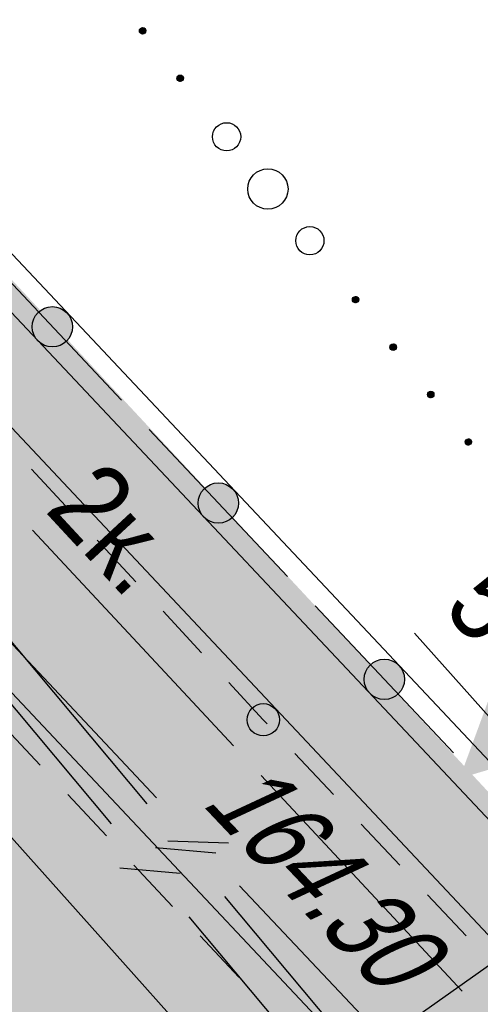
# Model space of a CAD drawing. Header units: millimetres. Extents: x 4385 to 11928, y 17253 to 36963.
# Tile 170 of 256: x 5929.45 to 5935.16, y 18706.72 to 18718.92. Entities that reach past the tile are written whole.
import ezdxf
from ezdxf.enums import TextEntityAlignment as Align

# ---------------------------------------------------------------- set-up
doc = ezdxf.new("R2010")
doc.units = ezdxf.units.MM
for name, color, linetype, lineweight in [('Геоподоснова_34179-21 от 9.08.21$0$Водопровод', 7, 'Continuous', 25), ('Геоподоснова_34179-21 от 9.08.21$0$Горизонтали', 7, 'Continuous', 25), ('Геоподоснова_34179-21 от 9.08.21$0$Граница улицы', 7, 'Continuous', 25), ('Геоподоснова_34179-21 от 9.08.21$0$Кабель Мосэнерго', 7, 'Continuous', 25), ('Геоподоснова_34179-21 от 9.08.21$0$Кабель связи', 7, 'Continuous', 25), ('Геоподоснова_34179-21 от 9.08.21$0$Красные линии', 7, 'Continuous', 25), ('Геоподоснова_34179-21 от 9.08.21$0$Ограды', 7, 'Continuous', 25), ('Геоподоснова_34179-21 от 9.08.21$0$Полоса деревьев', 7, 'Continuous', 25), ('ГП_реконстр_Ботаническая$0$ГП_дороги_УДС', 205, 'Continuous', 5)]:
    doc.layers.add(name, color=color, linetype=linetype, lineweight=lineweight)
doc.layers.add('ГП_реконстр_Ботаническая$0$ГП_озел_проект_УДС', color=7, linetype='Continuous', lineweight=0, true_color=0xbedfd7, transparency=0.5)
doc.layers.add('ГП_реконстр_Ботаническая$0$ГП_тротуары_штриховка_УДС', color=7, linetype='Continuous', lineweight=0, true_color=0xd3c4ab, transparency=0.5)
doc.styles.add('Геоподоснова_34179-21 от 9.08.21$0$Style-RUSSIAN_1251', font='RUSSIAN_1251.shx')
doc.styles.add('Геоподоснова_34179-21 от 9.08.21$0$Style-RUSSIAN_1251 I 0.32289', font='RUSSIAN_1251.shx', dxfattribs={"oblique": 18.5})

# ---------------------------------------------------------------- blocks, each defined once
blk = doc.blocks.new('Геоподоснова_34179-21 от 9.08.21$0$msdElementTypeLineString_74')
at = {"layer": 'Геоподоснова_34179-21 от 9.08.21$0$Ограды', "linetype": 'Continuous', "lineweight": 25}
h = blk.add_hatch(color=7, dxfattribs=at)
edge = h.paths.add_edge_path()
edge.add_arc((11.773, 59.26), 0.25, 0, 360)
h = blk.add_hatch(color=7, dxfattribs=at)
edge = h.paths.add_edge_path()
edge.add_arc((13.831, 57.076), 0.25, 0, 360)
h = blk.add_hatch(color=7, dxfattribs=at)
edge = h.paths.add_edge_path()
edge.add_arc((15.889, 54.892), 0.25, 0, 360)
at = {"layer": 'Геоподоснова_34179-21 от 9.08.21$0$Ограды', "color": 7, "linetype": 'Continuous', "lineweight": 25}
for p, q in [((10.916, 60.17), (12.63, 58.351)), ((12.974, 57.986), (14.688, 56.166)), ((15.032, 55.801), (16.746, 53.982))]:
    blk.add_line(p, q, dxfattribs=at)
at = {"layer": 'Геоподоснова_34179-21 от 9.08.21$0$Ограды', "color": 7, "linetype": 'Continuous', "lineweight": 25, "flags": 128}
for points in [[(0.436, 71.601), (8.646, 62.946), (20.483, 50.381), (28.708, 41.653), (32.156, 37.995), (45.313, 23.965), (60.469, 7.621), (67.158, 0.425)], [(0.072, 71.256), (8.282, 62.601), (20.117, 50.037), (28.343, 41.308), (31.79, 37.651), (44.945, 23.622), (60.101, 7.279), (66.79, 0.083)]]:
    blk.add_lwpolyline(points, dxfattribs=at)
at = {"layer": 'Геоподоснова_34179-21 от 9.08.21$0$Ограды', "color": 7, "linetype": 'Continuous', "lineweight": 25}
for centre in [(11.773, 59.26), (11.773, 59.26), (13.831, 57.076), (13.831, 57.076), (15.889, 54.892), (15.889, 54.892)]:
    blk.add_circle(centre, 0.25, dxfattribs=at)
blk = doc.blocks.new('Геоподоснова_34179-21 от 9.08.21$0$msdElementTypeLineString_75')
at = {"layer": 'Геоподоснова_34179-21 от 9.08.21$0$Полоса деревьев', "color": 7, "linetype": 'Continuous', "lineweight": 25}
for p, q in [((1.847, 156.037), (1.891, 155.98)), ((1.849, 156.042), (1.896, 155.983)), ((1.853, 156.045), (1.901, 155.984)), ((1.856, 156.049), (1.906, 155.987)), ((1.86, 156.052), (1.909, 155.991)), ((1.865, 156.054), (1.912, 155.994)), ((1.869, 156.056), (1.915, 155.998)), ((1.875, 156.058), (1.918, 156.003)), ((1.881, 156.058), (1.92, 156.009)), ((1.887, 156.058), (1.921, 156.016)), ((1.896, 156.055), (1.92, 156.025)), ((1.906, 156.05), (1.912, 156.043)), ((1.842, 156.019), (1.873, 155.98)), ((1.843, 156.025), (1.879, 155.98)), ((1.844, 156.031), (1.885, 155.98)), ((1.844, 156.008), (1.863, 155.985)), ((2.308, 155.431), (2.339, 155.392)), ((2.309, 155.437), (2.345, 155.392)), ((2.31, 155.444), (2.351, 155.392)), ((2.312, 155.449), (2.357, 155.393)), ((2.315, 155.454), (2.362, 155.395)), ((2.318, 155.458), (2.367, 155.397)), ((2.322, 155.462), (2.371, 155.399)), ((2.326, 155.464), (2.375, 155.403)), ((2.331, 155.466), (2.378, 155.407)), ((2.335, 155.469), (2.381, 155.411)), ((2.34, 155.47), (2.384, 155.415)), ((2.347, 155.47), (2.385, 155.422)), ((2.353, 155.47), (2.387, 155.428)), ((2.362, 155.467), (2.386, 155.437)), ((2.372, 155.462), (2.378, 155.455)), ((2.31, 155.42), (2.328, 155.397)), ((4.482, 152.688), (4.513, 152.649)), ((4.483, 152.695), (4.519, 152.649)), ((4.484, 152.701), (4.525, 152.649)), ((4.484, 152.677), (4.503, 152.654)), ((4.487, 152.706), (4.531, 152.65)), ((4.489, 152.711), (4.536, 152.652)), ((4.493, 152.715), (4.541, 152.654)), ((4.496, 152.719), (4.545, 152.656)), ((4.5, 152.721), (4.549, 152.66)), ((4.505, 152.723), (4.552, 152.664)), ((4.509, 152.726), (4.555, 152.668)), ((4.515, 152.727), (4.558, 152.672)), ((4.521, 152.727), (4.559, 152.679)), ((4.527, 152.727), (4.561, 152.685)), ((4.536, 152.724), (4.56, 152.694)), ((4.546, 152.719), (4.552, 152.712)), ((4.962, 152.131), (5.011, 152.068)), ((4.966, 152.133), (5.015, 152.072)), ((4.971, 152.136), (5.018, 152.076)), ((4.975, 152.138), (5.021, 152.08)), ((4.98, 152.14), (5.024, 152.085)), ((4.987, 152.139), (5.025, 152.091)), ((4.993, 152.139), (5.027, 152.097)), ((5.002, 152.136), (5.026, 152.107)), ((5.012, 152.132), (5.018, 152.125)), ((4.947, 152.101), (4.979, 152.061)), ((4.949, 152.107), (4.985, 152.061)), ((4.95, 152.113), (4.991, 152.061)), ((4.95, 152.09), (4.968, 152.066)), ((4.952, 152.119), (4.997, 152.062)), ((4.955, 152.123), (5.002, 152.064)), ((4.958, 152.127), (5.007, 152.066)), ((5.416, 151.525), (5.457, 151.474)), ((5.418, 151.531), (5.463, 151.474)), ((5.421, 151.535), (5.468, 151.477)), ((5.424, 151.539), (5.473, 151.478)), ((5.428, 151.543), (5.477, 151.481)), ((5.432, 151.546), (5.481, 151.484)), ((5.437, 151.548), (5.484, 151.488)), ((5.441, 151.55), (5.487, 151.492)), ((5.446, 151.552), (5.49, 151.497)), ((5.453, 151.552), (5.491, 151.503)), ((5.459, 151.552), (5.493, 151.509)), ((5.468, 151.549), (5.492, 151.519)), ((5.478, 151.544), (5.484, 151.537)), ((5.413, 151.513), (5.444, 151.474)), ((5.415, 151.519), (5.451, 151.474)), ((5.416, 151.502), (5.434, 151.478)), ((5.879, 150.925), (5.91, 150.886)), ((5.881, 150.931), (5.917, 150.886)), ((5.882, 150.938), (5.923, 150.886)), ((5.882, 150.914), (5.9, 150.891)), ((5.884, 150.943), (5.929, 150.887)), ((5.887, 150.948), (5.933, 150.889)), ((5.89, 150.952), (5.939, 150.89)), ((5.893, 150.955), (5.943, 150.893)), ((5.898, 150.958), (5.946, 150.897)), ((5.903, 150.96), (5.95, 150.901)), ((5.907, 150.962), (5.953, 150.904)), ((5.912, 150.964), (5.956, 150.909)), ((5.919, 150.964), (5.957, 150.915)), ((5.925, 150.964), (5.959, 150.922)), ((5.934, 150.961), (5.958, 150.931)), ((5.944, 150.956), (5.95, 150.949))]:
    blk.add_line(p, q, dxfattribs=at)
for centre, radius in [((1.881, 156.019), 0.04), ((2.347, 155.431), 0.04), ((2.922, 154.706), 0.175), ((3.434, 154.059), 0.25), ((3.954, 153.419), 0.175), ((4.521, 152.688), 0.04), ((4.987, 152.1), 0.04), ((5.453, 151.513), 0.04), ((5.919, 150.925), 0.04)]:
    blk.add_circle(centre, radius, dxfattribs=at)
blk = doc.blocks.new('Геоподоснова_34179-21 от 9.08.21$0$msdElementTypeLineString_78')
at = {"layer": 'Геоподоснова_34179-21 от 9.08.21$0$Граница улицы', "color": 7, "linetype": 'Continuous', "lineweight": 25}
for p, q in [((16.145, 179.248), (16.625, 178.737)), ((16.967, 178.372), (17.447, 177.86)), ((17.789, 177.496), (18.268, 176.984)), ((18.61, 176.62), (19.09, 176.108))]:
    blk.add_line(p, q, dxfattribs=at)
blk = doc.blocks.new('Геоподоснова_34179-21 от 9.08.21$0$msdElementTypeLineString_79')
at = {"layer": 'Геоподоснова_34179-21 от 9.08.21$0$Граница улицы', "color": 7, "linetype": 'Continuous', "lineweight": 25}
for p, q in [((14.973, 180.297), (14.497, 180.812)), ((15.788, 179.416), (15.312, 179.93)), ((16.603, 178.534), (16.128, 179.049)), ((18.241, 176.778), (17.761, 177.289)), ((19.062, 175.902), (18.583, 176.413)), ((19.884, 175.026), (19.405, 175.537))]:
    blk.add_line(p, q, dxfattribs=at)
at = {"layer": 'Геоподоснова_34179-21 от 9.08.21$0$Граница улицы', "color": 7, "linetype": 'Continuous', "lineweight": 25, "flags": 128}
blk.add_lwpolyline([(17.419, 177.653), (17.37, 177.705), (16.943, 178.167)], dxfattribs=at)
blk = doc.blocks.new('Геоподоснова_34179-21 от 9.08.21$0$PIKET_316')
at = {"layer": 'Геоподоснова_34179-21 от 9.08.21$0$Горизонтали', "color": 7, "linetype": 'Continuous', "lineweight": 25}
blk.add_arc((0, 0), 0.2, 0, 360, dxfattribs=at)
blk = doc.blocks.new('Геоподоснова_34179-21 от 9.08.21$0$msdElementTypeLine_42')
at = {"layer": 'Геоподоснова_34179-21 от 9.08.21$0$Кабель Мосэнерго', "color": 7, "linetype": 'Continuous', "lineweight": 25}
for p, q in [((0.126, 0.635), (-0.019, 0.839)), ((0.486, 0.125), (0.126, 0.635)), ((0.63, -0.079), (0.486, 0.125))]:
    blk.add_line(p, q, dxfattribs=at)
blk = doc.blocks.new('Геоподоснова_34179-21 от 9.08.21$0$msdElementTypeLine_43')
at = {"layer": 'Геоподоснова_34179-21 от 9.08.21$0$Кабель Мосэнерго', "color": 7, "linetype": 'Continuous', "lineweight": 25}
for p, q in [((0.126, 0.635), (-0.019, 0.839)), ((0.486, 0.125), (0.126, 0.635)), ((0.63, -0.079), (0.486, 0.125))]:
    blk.add_line(p, q, dxfattribs=at)
blk = doc.blocks.new('Геоподоснова_34179-21 от 9.08.21$0$msdElementTypeMultiLine_127')
at = {"layer": 'Геоподоснова_34179-21 от 9.08.21$0$Кабель Мосэнерго', "color": 7, "linetype": 'Continuous', "lineweight": 25, "flags": 128}
for points in [[(0.126, 0.635), (4.774, 3.92)], [(0.486, 0.125), (5.134, 3.41)]]:
    blk.add_lwpolyline(points, dxfattribs=at)
at = {"layer": 'Геоподоснова_34179-21 от 9.08.21$0$Кабель Мосэнерго', "color": 7, "linetype": 'Continuous', "lineweight": 25}
for name, p in [('Геоподоснова_34179-21 от 9.08.21$0$msdElementTypeLine_42', (4.648, 3.285)), ('Геоподоснова_34179-21 от 9.08.21$0$msdElementTypeLine_43', (0, 0))]:
    blk.add_blockref(name, p, dxfattribs=at)
blk = doc.blocks.new('Геоподоснова_34179-21 от 9.08.21$0$msdElementTypeLineString_324')
at = {"layer": 'Геоподоснова_34179-21 от 9.08.21$0$Водопровод', "color": 7, "linetype": 'Continuous', "lineweight": 25}
for p, q in [((8.624, 21.697), (16.245, 13.204)), ((16.245, 13.204), (21.631, 7.162))]:
    blk.add_line(p, q, dxfattribs=at)
blk = doc.blocks.new('Геоподоснова_34179-21 от 9.08.21$0$msdElementTypeMultiLine_154')
at = {"layer": 'Геоподоснова_34179-21 от 9.08.21$0$Водопровод', "color": 7, "linetype": 'Continuous', "lineweight": 25}
blk.add_blockref('Геоподоснова_34179-21 от 9.08.21$0$msdElementTypeLineString_324', (0.5, 0.5), dxfattribs=at)
blk = doc.blocks.new('Геоподоснова_34179-21 от 9.08.21$0$msdElementTypeLineString_530')
at = {"layer": 'Геоподоснова_34179-21 от 9.08.21$0$Кабель связи', "color": 3, "linetype": 'Continuous', "lineweight": 25}
for p, q in [((13.296, 16.863), (15.853, 14.15)), ((15.993, 13.615), (16.742, 13.593)), ((16.882, 13.059), (19.44, 10.346))]:
    blk.add_line(p, q, dxfattribs=at)
blk = doc.blocks.new('Геоподоснова_34179-21 от 9.08.21$0$msdElementTypeMultiLine_325')
at = {"layer": 'Геоподоснова_34179-21 от 9.08.21$0$Кабель связи', "color": 3, "linetype": 'Continuous', "lineweight": 25}
blk.add_blockref('Геоподоснова_34179-21 от 9.08.21$0$msdElementTypeLineString_530', (0, 0), dxfattribs=at)
blk = doc.blocks.new('Геоподоснова_34179-21 от 9.08.21$0$msdElementTypeLineString_534')
at = {"layer": 'Геоподоснова_34179-21 от 9.08.21$0$Кабель связи', "color": 3, "linetype": 'Continuous', "lineweight": 25}
for p, q in [((11.145, 17.375), (13.472, 14.595)), ((13.581, 14.053), (14.327, 13.987)), ((14.435, 13.445), (16.762, 10.666))]:
    blk.add_line(p, q, dxfattribs=at)
blk = doc.blocks.new('Геоподоснова_34179-21 от 9.08.21$0$msdElementTypeLineString_535')
at = {"layer": 'Геоподоснова_34179-21 от 9.08.21$0$Кабель связи', "color": 3, "linetype": 'Continuous', "lineweight": 25}
for p, q in [((11.166, 17.396), (13.497, 14.611)), ((13.605, 14.069), (14.351, 14.003)), ((14.46, 13.461), (16.79, 10.677))]:
    blk.add_line(p, q, dxfattribs=at)
blk = doc.blocks.new('Геоподоснова_34179-21 от 9.08.21$0$msdElementTypeMultiLine_328')
at = {"layer": 'Геоподоснова_34179-21 от 9.08.21$0$Кабель связи', "color": 3, "linetype": 'Continuous', "lineweight": 25}
for name, p in [('Геоподоснова_34179-21 от 9.08.21$0$msdElementTypeLineString_534', (0.467, 0.266)), ('Геоподоснова_34179-21 от 9.08.21$0$msdElementTypeLineString_535', (0, 0))]:
    blk.add_blockref(name, p, dxfattribs=at)
blk = doc.blocks.new('Геоподоснова_34179-21 от 9.08.21$0$DIMTXT_55')
at = {"layer": 'Геоподоснова_34179-21 от 9.08.21$0$Кабель Мосэнерго', "color": 7, "linetype": 'Continuous', "lineweight": 25}
for q in [(0.244, 0.902), (0.674, 0.647)]:
    blk.add_line((0, 0), q, dxfattribs=at)
at = {"layer": 'Геоподоснова_34179-21 от 9.08.21$0$Кабель Мосэнерго', "color": 7, "linetype": 'Continuous', "lineweight": 25, "flags": 128}
blk.add_lwpolyline([(0, 0), (1.098, 1.851), (-0.924, 4.113)], dxfattribs=at)
at = {"layer": 'Геоподоснова_34179-21 от 9.08.21$0$Кабель Мосэнерго', "color": 7, "linetype": 'Continuous', "lineweight": 25, "style": 'Геоподоснова_34179-21 от 9.08.21$0$Style-RUSSIAN_1251', "width": 0.899998}
blk.add_text('5тр.', height=1, rotation=311.7867, dxfattribs=at).set_placement((0.157, 5.08), align=Align.TOP_LEFT)
blk = doc.blocks.new('Геоподоснова_34179-21 от 9.08.21$0$msdElementTypeLineString_931')
at = {"layer": 'Геоподоснова_34179-21 от 9.08.21$0$Красные линии', "linetype": 'Continuous', "lineweight": 25}
for points in [[(12.543, 75.611), (11.858, 76.34), (12.041, 76.511), (12.725, 75.782)], [(13.227, 74.882), (12.543, 75.611), (12.725, 75.782), (13.409, 75.053)], [(13.911, 74.153), (13.227, 74.882), (13.409, 75.053), (14.094, 74.324)], [(14.596, 73.423), (13.911, 74.153), (14.094, 74.324), (14.778, 73.594)], [(15.28, 72.694), (14.596, 73.423), (14.778, 73.594), (15.462, 72.865)], [(15.964, 71.965), (15.28, 72.694), (15.462, 72.865), (16.147, 72.136)], [(16.649, 71.236), (15.964, 71.965), (16.147, 72.136), (16.831, 71.407)], [(17.333, 70.507), (16.649, 71.236), (16.831, 71.407), (17.515, 70.678)], [(17.638, 70.364), (18.025, 71.413), (18.709, 70.684)], [(18.017, 69.777), (17.333, 70.507), (17.515, 70.678), (18.2, 69.948)]]:
    blk.add_hatch(color=1, dxfattribs=at).paths.add_polyline_path(points)
blk = doc.blocks.new('Геоподоснова_34179-21 от 9.08.21')
at = {"layer": 'Геоподоснова_34179-21 от 9.08.21$0$Кабель Мосэнерго', "color": 10, "linetype": 'Continuous', "lineweight": 25}
for p, q in [((5929.61, 18712.594), (5932.104, 18709.922)), ((5932.445, 18709.557), (5934.94, 18706.885))]:
    blk.add_line(p, q, dxfattribs=at)
at = {"layer": 'Геоподоснова_34179-21 от 9.08.21$0$Водопровод', "color": 7, "linetype": 'Continuous', "lineweight": 25}
blk.add_blockref('Геоподоснова_34179-21 от 9.08.21$0$msdElementTypeMultiLine_154', (5913.988, 18693.54), dxfattribs=at)
at = {"layer": 'Геоподоснова_34179-21 от 9.08.21$0$Горизонтали', "color": 7, "linetype": 'Continuous', "lineweight": 25}
blk.add_blockref('Геоподоснова_34179-21 от 9.08.21$0$PIKET_316', (5932.473, 18710.246), dxfattribs=at)
at = {"layer": 'Геоподоснова_34179-21 от 9.08.21$0$Граница улицы', "color": 7, "linetype": 'Continuous', "lineweight": 25}
for name, p in [('Геоподоснова_34179-21 от 9.08.21$0$msdElementTypeLineString_79', (5915.103, 18532.541)), ('Геоподоснова_34179-21 от 9.08.21$0$msdElementTypeLineString_78', (5913.081, 18530.947))]:
    blk.add_blockref(name, p, dxfattribs=at)
at = {"layer": 'Геоподоснова_34179-21 от 9.08.21$0$Кабель Мосэнерго', "color": 7, "linetype": 'Continuous', "lineweight": 25}
for name, p in [('Геоподоснова_34179-21 от 9.08.21$0$DIMTXT_55', (5935.271, 18707.205)), ('Геоподоснова_34179-21 от 9.08.21$0$msdElementTypeMultiLine_127', (5932.807, 18704.918))]:
    blk.add_blockref(name, p, dxfattribs=at)
at = {"layer": 'Геоподоснова_34179-21 от 9.08.21$0$Кабель связи', "color": 3, "linetype": 'Continuous', "lineweight": 25}
for name, p in [('Геоподоснова_34179-21 от 9.08.21$0$msdElementTypeMultiLine_328', (5917.09, 18694.344)), ('Геоподоснова_34179-21 от 9.08.21$0$msdElementTypeMultiLine_325', (5915.298, 18695.13))]:
    blk.add_blockref(name, p, dxfattribs=at)
at = {"layer": 'Геоподоснова_34179-21 от 9.08.21$0$Красные линии', "color": 1, "linetype": 'Continuous', "lineweight": 25}
blk.add_blockref('Геоподоснова_34179-21 от 9.08.21$0$msdElementTypeLineString_931', (5917.269, 18639.156), dxfattribs=at)
at = {"layer": 'Геоподоснова_34179-21 от 9.08.21$0$Ограды', "color": 7, "linetype": 'Continuous', "lineweight": 25}
blk.add_blockref('Геоподоснова_34179-21 от 9.08.21$0$msdElementTypeLineString_74', (5918.085, 18655.855), dxfattribs=at)
at = {"layer": 'Геоподоснова_34179-21 от 9.08.21$0$Полоса деревьев', "color": 7, "linetype": 'Continuous', "lineweight": 25}
blk.add_blockref('Геоподоснова_34179-21 от 9.08.21$0$msdElementTypeLineString_75', (5929.096, 18562.763), dxfattribs=at)
at = {"layer": 'Геоподоснова_34179-21 от 9.08.21$0$Горизонтали', "color": 7, "linetype": 'Continuous', "lineweight": 25, "style": 'Геоподоснова_34179-21 от 9.08.21$0$Style-RUSSIAN_1251 I 0.32289', "oblique": 18.5, "width": 0.799996}
blk.add_text('164.30', height=1, rotation=313.4505, dxfattribs=at).set_placement((5931.695, 18709.207))
at = {"layer": 'Геоподоснова_34179-21 от 9.08.21$0$Кабель Мосэнерго', "color": 10, "linetype": 'Continuous', "lineweight": 25, "style": 'Геоподоснова_34179-21 от 9.08.21$0$Style-RUSSIAN_1251', "width": 0.899998}
blk.add_text('2к.', height=1, rotation=312.7982, dxfattribs=at).set_placement((5929.751, 18712.839))
blk = doc.blocks.new('ГП_реконстр_Ботаническая')
at = {"layer": 'ГП_реконстр_Ботаническая$0$ГП_озел_проект_УДС'}
h = blk.add_hatch(color=256, dxfattribs=at)
h.dxf.hatch_style = 1
h.paths.add_polyline_path([(6126.373, 18504.815), (6123.308, 18507.966), (6106.577, 18525.164), (6099.811, 18532.119), (6088.724, 18543.823), (6080.158, 18552.896), (6067.465, 18566.343), (6050.706, 18584.162), (6038.282, 18597.366), (6031.186, 18604.9), (6021.528, 18615.232), (6013.972, 18623.368), (6004.487, 18633.543), (5993.432, 18645.389), (5984.524, 18654.969), (5977.249, 18662.755), (5960.313, 18680.863), (5953.385, 18688.261), (5940.207, 18702.323), (5927.42, 18715.914), (5917.073, 18726.98), (5904.071, 18740.829), (5892.782, 18752.846), (5884.563, 18761.599), (5872.495, 18774.448), (5867.269, 18779.99), (5858.359, 18789.441), (5847.609, 18800.81), (5845.44, 18803.148), (5844.691, 18804.099), (5843.942, 18805.05), (5842.611, 18806.938), (5841.596, 18808.377), (5840.738, 18809.757), (5839.026, 18812.55), (5834.75, 18819.293), (5833.84, 18820.728), (5833.002, 18822.05), (5834.308, 18822.792), (5835.027, 18821.658), (5835.666, 18820.65), (5840.803, 18812.485), (5842.44, 18809.848), (5843.866, 18807.761), (5845.555, 18804.868), (5848.557, 18801.642), (5859.189, 18790.236), (5866.728, 18782.225), (5873.598, 18774.935), (5888.178, 18759.464), (5901.685, 18745.123), (5909.243, 18737.13), (5927.385, 18717.814), (5942.716, 18701.346), (5954.986, 18688.176), (5971.094, 18671.065), (5984.997, 18656.339), (5993.01, 18647.748), (6000.659, 18639.517), (6012.632, 18626.527), (6021.195, 18617.332), (6030.393, 18607.459), (6038.5, 18598.765), (6048.716, 18587.935), (6063.712, 18572.107), (6079.795, 18555.08), (6094.739, 18539.244), (6100.716, 18532.91), (6107.61, 18525.586), (6127.252, 18505.538)])
h = blk.add_hatch(color=256, dxfattribs=at)
h.dxf.hatch_style = 1
h.paths.add_polyline_path([(6050.382, 18572.283), (6049.308, 18573.426), (6046.837, 18576.052), (6043.542, 18579.554), (6040.885, 18582.383), (6037.793, 18585.697), (6033.454, 18590.349), (6028.575, 18595.58), (6024.66, 18599.747), (6021.943, 18602.624), (6017.898, 18606.905), (6010.793, 18614.467), (6000.816, 18625.173), (5996.482, 18629.797), (5990.928, 18635.704), (5985.154, 18641.844), (5978.583, 18648.886), (5974.479, 18653.29), (5962.966, 18665.602), (5958.029, 18670.876), (5950.632, 18678.794), (5944.881, 18684.955), (5936.639, 18693.731), (5931.329, 18699.387), (5930.21, 18700.58), (5928.601, 18702.303), (5926.705, 18704.334), (5920.13, 18711.376), (5915.215, 18716.64), (5906.51, 18725.964), (5910.994, 18730.171), (5914.288, 18726.664), (5925.779, 18714.375), (5937.933, 18701.457), (5938.27, 18701.096), (5938.307, 18701.056), (5939.841, 18699.423), (5955.803, 18682.391), (5962.841, 18674.868), (5971.075, 18666.067), (5982.879, 18653.434), (5996.228, 18639.078), (6007.579, 18626.945), (6019.882, 18613.698), (6031.558, 18601.207), (6040.92, 18591.297), (6041.693, 18590.478), (6043.487, 18588.578), (6043.979, 18588.053), (6045.539, 18586.389), (6045.689, 18586.231), (6053.585, 18577.794), (6054.795, 18576.509), (6054.513, 18576.239), (6052.524, 18574.334)])
at = {"layer": 'ГП_реконстр_Ботаническая$0$ГП_тротуары_штриховка_УДС'}
h = blk.add_hatch(color=256, dxfattribs=at)
h.dxf.hatch_style = 1
h.paths.add_polyline_path([(6055.225, 18579.334), (6050.706, 18584.162), (6038.953, 18596.652), (6038.28, 18597.365), (6033.198, 18602.748), (6031.186, 18604.9), (6027.01, 18609.368), (6021.528, 18615.232), (6021.524, 18615.237), (6021.519, 18615.243), (6015.524, 18621.697), (6013.972, 18623.368), (6004.487, 18633.543), (6001.57, 18636.662), (6001.041, 18637.226), (5997.873, 18640.613), (5996.42, 18642.176), (5994.842, 18643.865), (5993.43, 18645.388), (5992.291, 18646.616), (5988.244, 18650.969), (5984.524, 18654.969), (5977.249, 18662.755), (5972.716, 18667.602), (5972.706, 18667.613), (5964.483, 18676.404), (5960.365, 18680.808), (5960.313, 18680.863), (5960.313, 18680.863), (5960.294, 18680.884), (5957.445, 18683.927), (5957.431, 18683.941), (5953.385, 18688.261), (5940.207, 18702.323), (5939.966, 18702.579), (5939.948, 18702.598), (5927.413, 18715.922), (5917.073, 18726.98), (5917.071, 18726.981), (5915.937, 18728.189), (5915.927, 18728.2), (5904.073, 18740.823), (5892.782, 18752.846), (5884.864, 18761.278), (5884.568, 18761.594), (5872.533, 18774.408), (5872.495, 18774.448), (5867.269, 18779.99), (5858.359, 18789.441), (5847.609, 18800.81), (5845.661, 18802.87), (5845.646, 18802.886), (5845.44, 18803.148), (5845.427, 18803.164), (5844.686, 18804.095), (5843.742, 18805.281), (5841.596, 18808.377), (5841.525, 18808.478), (5841.515, 18808.495), (5841.484, 18808.538), (5841.245, 18808.929), (5840.733, 18809.754), (5839.029, 18812.499), (5838.685, 18813.046), (5836.949, 18811.837), (5838.132, 18809.967), (5840.471, 18806.525), (5843.299, 18802.363), (5853.068, 18791.877), (5856.384, 18788.365), (5864.712, 18779.517), (5866.856, 18777.149), (5870.857, 18772.906), (5879.146, 18764.081), (5882.833, 18760.233), (5890.953, 18751.555), (5890.93, 18751.533), (5890.967, 18751.494), (5890.484, 18751.099), (5891.434, 18750.092), (5891.899, 18750.502), (5891.928, 18750.527), (5897.125, 18745.006), (5902.297, 18739.492), (5914.022, 18726.984), (5924.436, 18715.928), (5937.933, 18701.457), (5938.27, 18701.096), (5938.307, 18701.056), (5939.841, 18699.423), (5955.798, 18682.43), (5971.099, 18666.123), (5996.202, 18639.189), (6000.748, 18634.311), (6007.598, 18626.961), (6019.612, 18614.02), (6031.443, 18601.387), (6040.92, 18591.297), (6040.918, 18591.295), (6041.691, 18590.476), (6041.7, 18590.485), (6043.487, 18588.578), (6043.979, 18588.053), (6045.539, 18586.389), (6045.689, 18586.231), (6053.408, 18578.075), (6058.592, 18572.565), (6059.398, 18574.905)])
h = blk.add_hatch(color=256, dxfattribs=at)
h.dxf.hatch_style = 1
h.paths.add_polyline_path([(5937.933, 18701.457), (5925.779, 18714.375), (5914.288, 18726.664), (5910.994, 18730.171), (5906.51, 18725.964), (5903.78, 18728.888), (5908.255, 18733.087), (5891.902, 18750.498), (5891.899, 18750.502), (5891.928, 18750.527), (5897.125, 18745.006), (5902.297, 18739.492), (5914.022, 18726.984), (5924.436, 18715.928)])
at = {"layer": 'ГП_реконстр_Ботаническая$0$ГП_дороги_УДС', "flags": 128}
for points in [[(5957.446, 18683.928), (5939.949, 18702.598), (5927.42, 18715.914), (5915.929, 18728.203), (5872.495, 18774.448), (5858.351, 18789.449), (5845.646, 18802.886), (5843.942, 18805.05), (5841.525, 18808.478), (5839.029, 18812.499), (5834.75, 18819.293), (5833.029, 18822.007)], [(5955.804, 18682.389), (5938.309, 18701.058), (5925.779, 18714.375), (5914.288, 18726.664), (5910.994, 18730.171)]]:
    blk.add_lwpolyline(points, dxfattribs=at)

msp = doc.modelspace()

# ---------------------------------------------------------------- block references
for name in ['ГП_реконстр_Ботаническая', 'Геоподоснова_34179-21 от 9.08.21']:
    msp.add_blockref(name, (0, 0))

doc.saveas('drawing.dxf')
